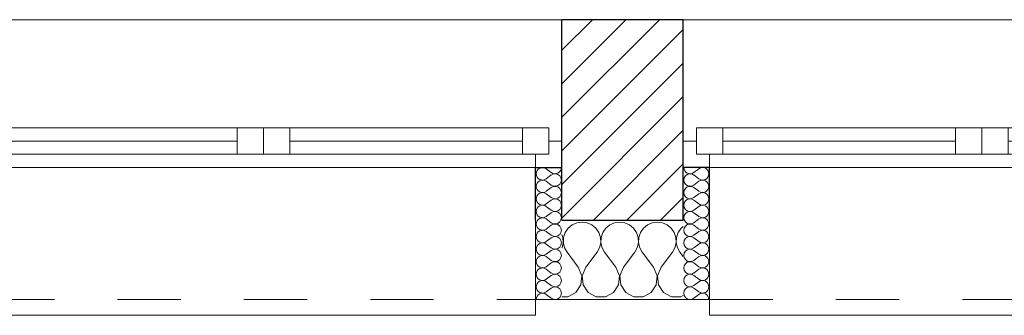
# Model space of a CAD drawing. Header units: millimetres. Extents: x 27262 to 215252, y 16288 to 306312.
# Tile 29 of 76: x 132575 to 133977, y 171393 to 171813. Entities that reach past the tile are written whole.
import ezdxf

# ---------------------------------------------------------------- set-up
doc = ezdxf.new("R2010")
doc.units = ezdxf.units.MM
doc.linetypes.add('Przerywana', pattern=[240, 120, -120])
doc.layers.add('KR_INW', color=252, linetype='Continuous')
doc.layers.add('Okna ArchiCADa', color=252, linetype='Continuous')
for name, color, linetype, lineweight in [('KR_INW_Nr_pióra__101', 252, 'Continuous', 5), ('KR_INW_Nr_pióra__102', 252, 'Continuous', 5), ('KR_INW_Nr_pióra__27', 252, 'Continuous', 25), ('KR_INW_Nr_pióra__47', 252, 'Continuous', 15), ('Okna ArchiCADa_Nr_pióra__1', 252, 'Continuous', 13), ('Okna ArchiCADa_Nr_pióra__27', 252, 'Continuous', 25)]:
    doc.layers.add(name, color=color, linetype=linetype, lineweight=lineweight)

# ---------------------------------------------------------------- blocks, each defined once
blk = doc.blocks.new('*X197')
at = {"layer": 'KR_INW_Nr_pióra__102', "linetype": 'Continuous'}
for p, q in [((198116.5, 106989.9), (198110.9, 106981.8)), ((198124.1, 106996.2), (198116.5, 106989.9)), ((198133.1, 107000.2), (198124.1, 106996.2)), ((198142.9, 107001.6), (198133.1, 107000.2)), ((198152.6, 107000.2), (198142.9, 107001.6)), ((198161.6, 106996.2), (198152.6, 107000.2)), ((198169.2, 106989.9), (198161.6, 106996.2)), ((198174.8, 106981.8), (198169.2, 106989.9)), ((198187.9, 106989.9), (198182.3, 106981.8)), ((198195.5, 106996.2), (198187.9, 106989.9)), ((198204.5, 107000.2), (198195.5, 106996.2)), ((198214.3, 107001.6), (198204.5, 107000.2)), ((198224, 107000.2), (198214.3, 107001.6)), ((198233.1, 106996.2), (198224, 107000.2)), ((198240.6, 106989.9), (198233.1, 106996.2)), ((198246.2, 106981.8), (198240.6, 106989.9)), ((198259.4, 106989.9), (198253.8, 106981.8)), ((198266.9, 106996.2), (198259.4, 106989.9)), ((198276, 107000.2), (198266.9, 106996.2)), ((198285.7, 107001.6), (198276, 107000.2)), ((198295.5, 107000.2), (198285.7, 107001.6)), ((198304.5, 106996.2), (198295.5, 107000.2)), ((198312.1, 106989.9), (198304.5, 106996.2)), ((198317.7, 106981.8), (198312.1, 106989.9)), ((198330.8, 106989.9), (198325.2, 106981.8)), ((198334.8, 106993.3), (198330.8, 106989.9)), ((198106.5, 106972.5), (198104.7, 106978)), ((198107, 106962.6), (198106.5, 106972.5)), ((198107.8, 106972.5), (198107.3, 106962.6)), ((198110.9, 106981.8), (198107.8, 106972.5)), ((198177.9, 106972.5), (198174.8, 106981.8)), ((198178.4, 106962.6), (198177.9, 106972.5)), ((198179.2, 106972.5), (198178.7, 106962.6)), ((198182.3, 106981.8), (198179.2, 106972.5)), ((198249.4, 106972.5), (198246.2, 106981.8)), ((198249.9, 106962.6), (198249.4, 106972.5)), ((198250.6, 106972.5), (198250.1, 106962.6)), ((198253.8, 106981.8), (198250.6, 106972.5)), ((198320.8, 106972.5), (198317.7, 106981.8)), ((198321.3, 106962.6), (198320.8, 106972.5)), ((198322.1, 106972.5), (198321.6, 106962.6)), ((198325.2, 106981.8), (198322.1, 106972.5)), ((198104.7, 106952.9), (198104.8, 106953.1)), ((198104.8, 106953.1), (198107, 106962.6)), ((198107.3, 106962.6), (198109.5, 106953.1)), ((198109.5, 106953.1), (198114.3, 106944.4)), ((198171.4, 106944.4), (198176.2, 106953.1)), ((198176.2, 106953.1), (198178.4, 106962.6)), ((198178.7, 106962.6), (198180.9, 106953.1)), ((198180.9, 106953.1), (198185.7, 106944.4)), ((198242.9, 106944.4), (198247.6, 106953.1)), ((198247.6, 106953.1), (198249.9, 106962.6)), ((198250.1, 106962.6), (198252.4, 106953.1)), ((198252.4, 106953.1), (198257.1, 106944.4)), ((198314.3, 106944.4), (198319.1, 106953.1)), ((198319.1, 106953.1), (198321.3, 106962.6)), ((198321.6, 106962.6), (198323.8, 106953.1)), ((198323.8, 106953.1), (198328.6, 106944.4)), ((198135.7, 106915.9), (198114.3, 106944.4)), ((198150, 106915.9), (198171.4, 106944.4)), ((198207.1, 106915.9), (198185.7, 106944.4)), ((198221.4, 106915.9), (198242.9, 106944.4)), ((198278.6, 106915.9), (198257.1, 106944.4)), ((198292.9, 106915.9), (198314.3, 106944.4)), ((198334.8, 106936.1), (198328.6, 106944.4)), ((198142.4, 106899.8), (198135.7, 106915.9)), ((198150, 106915.9), (198143.3, 106899.8)), ((198213.9, 106899.8), (198207.1, 106915.9)), ((198221.4, 106915.9), (198214.7, 106899.8)), ((198285.3, 106899.8), (198278.6, 106915.9)), ((198292.9, 106915.9), (198286.1, 106899.8)), ((198140.8, 106882.5), (198142.4, 106899.8)), ((198143.3, 106899.8), (198144.9, 106882.5)), ((198212.2, 106882.5), (198213.9, 106899.8)), ((198214.7, 106899.8), (198216.3, 106882.5)), ((198283.7, 106882.5), (198285.3, 106899.8)), ((198286.1, 106899.8), (198287.8, 106882.5)), ((198131.2, 106868), (198140.8, 106882.5)), ((198144.9, 106882.5), (198154.5, 106868)), ((198202.6, 106868), (198212.2, 106882.5)), ((198216.3, 106882.5), (198226, 106868)), ((198274, 106868), (198283.7, 106882.5)), ((198287.8, 106882.5), (198297.4, 106868)), ((198104.7, 106859.8), (198115.8, 106859.8)), ((198115.8, 106859.8), (198131.2, 106868)), ((198154.5, 106868), (198169.9, 106859.8)), ((198169.9, 106859.8), (198187.3, 106859.8)), ((198187.3, 106859.8), (198202.6, 106868)), ((198226, 106868), (198241.3, 106859.8)), ((198241.3, 106859.8), (198258.7, 106859.8)), ((198258.7, 106859.8), (198274, 106868)), ((198297.4, 106868), (198312.7, 106859.8)), ((198312.7, 106859.8), (198330.1, 106859.8)), ((198330.1, 106859.8), (198334.8, 106862.3))]:
    blk.add_line(p, q, dxfattribs=at)
blk = doc.blocks.new('*X228')
at = {"layer": 'KR_INW_Nr_pióra__102', "linetype": 'Continuous'}
for p, q in [((198084.4, 107095.6), (198074.9, 107102.8)), ((198084.4, 107090.9), (198074.9, 107083.7)), ((198084.4, 107071.8), (198074.9, 107079)), ((198084.4, 107067), (198074.9, 107059.9)), ((198084.4, 107048), (198074.9, 107055.1)), ((198084.4, 107043.2), (198074.9, 107036.1)), ((198084.4, 107024.2), (198074.9, 107031.3)), ((198084.4, 107019.4), (198074.9, 107012.3)), ((198084.4, 107000.4), (198074.9, 107007.5)), ((198084.4, 106995.6), (198074.9, 106988.5)), ((198084.4, 106976.6), (198074.9, 106983.7)), ((198084.4, 106971.8), (198074.9, 106964.7)), ((198084.4, 106952.8), (198074.9, 106959.9)), ((198084.4, 106948), (198074.9, 106940.9)), ((198084.4, 106929), (198074.9, 106936.1)), ((198084.4, 106924.2), (198074.9, 106917)), ((198084.4, 106905.1), (198074.9, 106912.3)), ((198084.4, 106900.4), (198074.9, 106893.2)), ((198084.4, 106881.3), (198074.9, 106888.5)), ((198084.4, 106876.6), (198074.9, 106869.4)), ((198084.4, 106857.5), (198074.9, 106864.7))]:
    blk.add_line(p, q, dxfattribs=at)
for centre, start, end in [((198067.8, 107093.2), 53.1301, 180), ((198091.6, 107105.1), 233.1301, 0), ((198067.8, 107093.2), 180, 306.8699), ((198067.8, 107069.4), 53.1301, 180), ((198091.6, 107081.3), 233.1301, 126.8699), ((198067.8, 107069.4), 180, 306.8699), ((198091.6, 107057.5), 233.1301, 126.8699), ((198067.8, 107045.6), 53.1301, 180), ((198067.8, 107045.6), 180, 306.8699), ((198091.6, 107033.7), 233.1301, 126.8699), ((198067.8, 107021.8), 53.1301, 180), ((198067.8, 107021.8), 180, 306.8699), ((198091.6, 107009.9), 233.1301, 126.8699), ((198067.8, 106998), 53.1301, 180), ((198067.8, 106998), 180, 306.8699), ((198067.8, 106974.2), 53.1301, 180), ((198091.6, 106986.1), 233.1301, 126.8699), ((198067.8, 106974.2), 180, 306.8699), ((198091.6, 106962.3), 233.1301, 126.8699), ((198067.8, 106950.4), 53.1301, 180), ((198067.8, 106950.4), 180, 306.8699), ((198091.6, 106938.5), 233.1301, 126.8699), ((198067.8, 106926.6), 53.1301, 180), ((198067.8, 106926.6), 180, 306.8699), ((198067.8, 106902.8), 53.1301, 180), ((198091.6, 106914.7), 233.1301, 126.8699), ((198067.8, 106902.8), 180, 306.8699), ((198067.8, 106879), 53.1301, 180), ((198091.6, 106890.9), 233.1301, 126.8699), ((198067.8, 106879), 180, 306.8699), ((198091.6, 106867), 233.1301, 126.8699), ((198067.8, 106855.1), 53.1301, 180)]:
    blk.add_arc(centre, 11.9, start, end, dxfattribs=at)
blk = doc.blocks.new('*X229')
at = {"layer": 'KR_INW_Nr_pióra__102', "linetype": 'Continuous'}
for p, q in [((198355, 107095.6), (198364.6, 107102.8)), ((198355, 107090.9), (198364.6, 107083.7)), ((198355, 107071.8), (198364.6, 107079)), ((198355, 107067), (198364.6, 107059.9)), ((198355, 107048), (198364.6, 107055.1)), ((198355, 107043.2), (198364.6, 107036.1)), ((198355, 107024.2), (198364.6, 107031.3)), ((198355, 107019.4), (198364.6, 107012.3)), ((198355, 107000.4), (198364.6, 107007.5)), ((198355, 106995.6), (198364.6, 106988.5)), ((198355, 106976.6), (198364.6, 106983.7)), ((198355, 106971.8), (198364.6, 106964.7)), ((198355, 106952.8), (198364.6, 106959.9)), ((198355, 106948), (198364.6, 106940.9)), ((198355, 106929), (198364.6, 106936.1)), ((198355, 106924.2), (198364.6, 106917)), ((198355, 106905.1), (198364.6, 106912.3)), ((198355, 106900.4), (198364.6, 106893.2)), ((198355, 106881.3), (198364.6, 106888.5)), ((198355, 106876.6), (198364.6, 106869.4)), ((198355, 106857.5), (198364.6, 106864.7))]:
    blk.add_line(p, q, dxfattribs=at)
for centre, start, end in [((198347.9, 107105.1), 180, 306.8699), ((198371.7, 107093.2), 0, 126.8699), ((198347.9, 107081.3), 53.1301, 306.8699), ((198371.7, 107093.2), 233.1301, 0), ((198371.7, 107069.4), 0, 126.8699), ((198347.9, 107057.5), 53.1301, 306.8699), ((198371.7, 107069.4), 233.1301, 0), ((198347.9, 107033.7), 53.1301, 306.8699), ((198371.7, 107045.6), 0, 126.8699), ((198371.7, 107045.6), 233.1301, 0), ((198347.9, 107009.9), 53.1301, 306.8699), ((198371.7, 107021.8), 0, 126.8699), ((198371.7, 107021.8), 233.1301, 0), ((198371.7, 106998), 0, 126.8699), ((198347.9, 106986.1), 53.1301, 306.8699), ((198371.7, 106998), 233.1301, 0), ((198371.7, 106974.2), 0, 126.8699), ((198347.9, 106962.3), 53.1301, 306.8699), ((198371.7, 106974.2), 233.1301, 0), ((198347.9, 106938.5), 53.1301, 306.8699), ((198371.7, 106950.4), 0, 126.8699), ((198371.7, 106950.4), 233.1301, 0), ((198371.7, 106926.6), 0, 126.8699), ((198347.9, 106914.7), 53.1301, 306.8699), ((198371.7, 106926.6), 233.1301, 0), ((198371.7, 106902.8), 0, 126.8699), ((198347.9, 106890.9), 53.1301, 306.8699), ((198371.7, 106902.8), 233.1301, 0), ((198371.7, 106879), 0, 126.8699), ((198347.9, 106867), 53.1301, 306.8699), ((198371.7, 106879), 233.1301, 0), ((198371.7, 106855.1), 0, 126.8699)]:
    blk.add_arc(centre, 11.9, start, end, dxfattribs=at)
blk = doc.blocks.new('Okno dwuskrzydłowe 19_6')
at = {"layer": 'Okna ArchiCADa_Nr_pióra__1', "linetype": 'Continuous'}
for p, q in [((-566.8, 230), (566.8, 230)), ((-541.8, 25), (-491.8, 25)), ((-541.8, -25), (-541.8, 25)), ((-491.8, 25), (-50, 25)), ((-491.8, 25), (-491.8, -25)), ((-491.8, 25), (-50, 25)), ((-50, -25), (-50, 25)), ((-50, 25), (0, 25)), ((0, 25), (0, -25)), ((0, 25), (50, 25)), ((0, -25), (0, 25)), ((50, 25), (491.8, 25)), ((50, 25), (50, -25)), ((50, 25), (491.8, 25)), ((491.8, -25), (491.8, 25)), ((491.8, 25), (541.8, 25)), ((541.8, 25), (541.8, -25)), ((-566.8, 0), (-541.8, 0)), ((-541.8, 0), (-541.8, -25)), ((-491.8, 0), (-50, 0)), ((50, 0), (491.8, 0)), ((541.8, -25), (541.8, 0)), ((541.8, 0), (566.8, 0)), ((-541.8, -25), (-516.8, -25)), ((-491.8, -25), (-541.8, -25)), ((-516.8, -25), (-516.8, -50)), ((-50, -25), (-491.8, -25)), ((0, -25), (-50, -25)), ((50, -25), (0, -25)), ((491.8, -25), (50, -25)), ((541.8, -25), (491.8, -25)), ((516.8, -50), (516.8, -25)), ((516.8, -25), (541.8, -25)), ((-516.8, -50), (-566.8, -50)), ((0, -50), (-516.8, -50)), ((516.8, -50), (0, -50)), ((566.8, -50), (516.8, -50)), ((-516.8, -300), (-516.8, -330)), ((516.8, -330), (516.8, -300)), ((-516.8, -330), (516.8, -330))]:
    blk.add_line(p, q, dxfattribs=at)
at = {"layer": 'Okna ArchiCADa_Nr_pióra__1', "linetype": 'Przerywana'}
blk.add_line((-516.8, -300), (516.8, -300), dxfattribs=at)
at = {"layer": 'Okna ArchiCADa_Nr_pióra__27', "linetype": 'Continuous'}
for p, q in [((-566.8, -50), (-566.8, 0)), ((566.8, -50), (566.8, 0)), ((-516.8, -50), (-566.8, -50)), ((516.8, -50), (566.8, -50))]:
    blk.add_line(p, q, dxfattribs=at)
blk = doc.blocks.new('Ściana_4', base_point=(179075.1, 106855.1))
at = {"layer": 'KR_INW_Nr_pióra__101', "linetype": 'Continuous'}
h = blk.add_hatch(dxfattribs=at)
h.set_pattern_fill('CEGŁA_LICÓWKA', color=256, style=0, pattern_type=2)
h.set_pattern_definition([(45, (0, 0), (-31.819804, 31.819804), [])])
h.paths.add_polyline_path([(198104.7, 107155.1), (198104.7, 107105.1), (198104.7, 107005.1), (198334.8, 107005.1), (198334.8, 107105.1), (198334.8, 107155.1), (198334.8, 107385.1), (198104.7, 107385.1)])
at = {"layer": 'KR_INW_Nr_pióra__27', "linetype": 'Continuous'}
for p, q in [((198104.7, 107155.1), (198104.7, 107385.1)), ((198334.8, 107155.1), (198334.8, 107385.1)), ((198104.7, 107105.1), (198104.7, 107155.1)), ((198334.8, 107105.1), (198334.8, 107155.1)), ((198054.7, 107005.1), (198054.7, 107105.1)), ((198054.7, 107105.1), (198104.7, 107105.1)), ((198104.7, 107005.1), (198104.7, 107105.1)), ((198334.8, 107005.1), (198334.8, 107105.1)), ((198384.8, 107105.1), (198334.8, 107105.1)), ((198384.8, 107005.1), (198384.8, 107105.1)), ((198104.7, 107005.1), (198334.8, 107005.1))]:
    blk.add_line(p, q, dxfattribs=at)
at = {"layer": 'KR_INW_Nr_pióra__27', "linetype": 'Continuous', "flags": 128}
blk.add_lwpolyline([(198334.8, 107385.1), (198104.7, 107385.1)], dxfattribs=at)
at = {"layer": 'KR_INW_Nr_pióra__47', "linetype": 'Continuous'}
for p, q in [((198104.7, 107105.1), (198054.7, 107105.1)), ((198054.7, 107105.1), (198054.7, 106855.1)), ((198334.8, 107105.1), (198384.8, 107105.1)), ((198384.8, 107105.1), (198384.8, 106855.1)), ((198054.7, 106855.1), (198054.7, 107005.1)), ((198384.8, 106855.1), (198384.8, 107005.1)), ((198104.7, 106855.1), (198054.7, 106855.1)), ((198334.8, 106855.1), (198384.8, 106855.1))]:
    blk.add_line(p, q, dxfattribs=at)
at = {"layer": 'KR_INW_Nr_pióra__47', "linetype": 'Continuous', "flags": 128}
blk.add_lwpolyline([(198104.7, 106855.1), (198334.8, 106855.1)], dxfattribs=at)
at = {"layer": 'KR_INW'}
for name in ['*X228', '*X229', '*X197']:
    blk.add_blockref(name, (0, 0), dxfattribs=at)
at = {"layer": 'Okna ArchiCADa', "color": 21, "linetype": 'Continuous', "lineweight": 13, "true_color": 0xff9955, "zscale": 1000}
for p in [(197537.9, 107155.1), (198901.6, 107155.1)]:
    blk.add_blockref('Okno dwuskrzydłowe 19_6', p, dxfattribs=at)

msp = doc.modelspace()

# ---------------------------------------------------------------- block references
at = {"layer": 'KR_INW', "xscale": 0.75, "yscale": 0.75, "zscale": 0.75}
msp.add_blockref('Ściana_4', (119074.8, 171415.2), dxfattribs=at)

doc.saveas('drawing.dxf')
